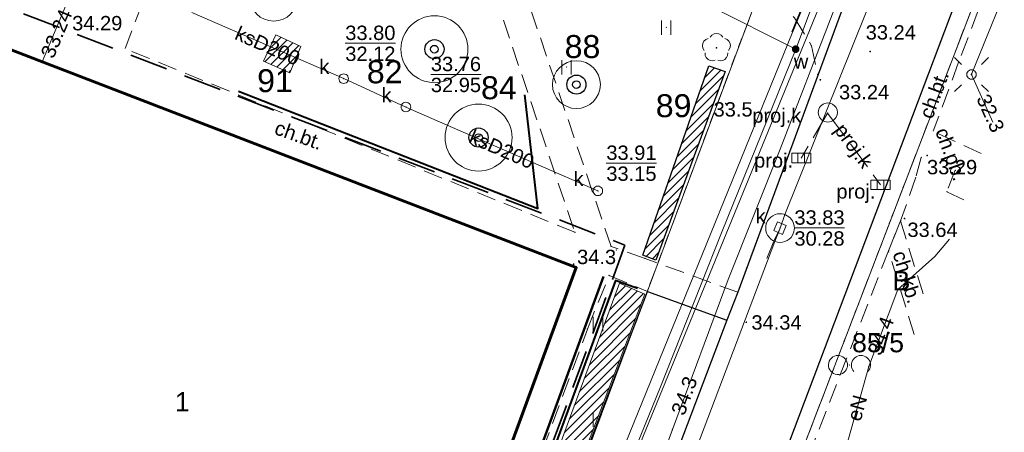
# Model space of a CAD drawing. Extents: x 5468194 to 5468404, y 5919486 to 5919674.
# Tile 5 of 15: x 5468325 to 5468376, y 5919525 to 5919546. Entities that reach past the tile are written whole.
import ezdxf
from ezdxf.enums import TextEntityAlignment as Align

# ---------------------------------------------------------------- set-up
doc = ezdxf.new("R2010")
doc.units = 0
doc.header["$PDSIZE"] = 0.75
for name, pattern in [('PRZER1-1', [2, 1, -1]), ('PRZER2-1', [3, 2, -1]), ('PRZER3-1', [4, 3, -1])]:
    doc.linetypes.add(name, pattern=pattern)
doc.layers.get('0').update_dxf_attribs({"color": 253, "linetype": 'CONTINUOUS', "lineweight": 13})
for name, color, linetype, lineweight in [('GESBLO', 253, 'CONTINUOUS', 18), ('GESBLO_O', 253, 'CONTINUOUS', 18), ('GESBZO', 253, 'CONTINUOUS', 50), ('GESDZI', 30, 'CONTINUOUS', 18), ('GESDZI_O', 30, 'CONTINUOUS', 18), ('GESUZY', 253, 'PRZER1-1', 18), ('GESUZY_O', 253, 'PRZER1-1', 18), ('GSLKRW', 253, 'CONTINUOUS', 25), ('GSPPRB', 253, 'CONTINUOUS', 20), ('GSPRDL', 253, 'CONTINUOUS', 18), ('GSPWPN', 253, 'CONTINUOUS', 13), ('GSPWPN_O', 253, 'CONTINUOUS', 13), ('GSPWPS', 253, 'CONTINUOUS', 13), ('GSPWPS_O', 253, 'CONTINUOUS', 13), ('GSSKOA', 253, 'PRZER3-1', 18), ('GSSKOD', 253, 'PRZER2-1', 18), ('GSSKOD_O', 253, 'PRZER2-1', 18), ('GSSUTR', 253, 'PRZER2-1', 18), ('GSSZAD', 253, 'PRZER2-1', 18), ('GULEPR', 253, 'CONTINUOUS', 18), ('GULEPR_O', 253, 'CONTINUOUS', 18), ('GULKPR', 253, 'CONTINUOUS', 18), ('GULKPR_O', 253, 'CONTINUOUS', 18), ('GULLOB', 253, 'CONTINUOUS', 35), ('GULWPR', 253, 'CONTINUOUS', 18), ('GUPELA', 253, 'CONTINUOUS', 18), ('GUPISN', 253, 'PRZER1-1', 18), ('GUPIWZ', 253, 'CONTINUOUS', 18), ('GUPIWZ_O', 253, 'CONTINUOUS', 18), ('GUPKKS', 253, 'CONTINUOUS', 18), ('GUPKKS_O', 253, 'CONTINUOUS', 18), ('GUPKSD', 253, 'CONTINUOUS', 18), ('GUPPRZ', 253, 'CONTINUOUS', 18), ('GUPPRZ_O', 253, 'CONTINUOUS', 18), ('GUPWZA', 253, 'CONTINUOUS', 18), ('GUPWZA_O', 253, 'CONTINUOUS', 18), ('GUSKSD', 253, 'CONTINUOUS', 18), ('GUSKSD_O', 253, 'CONTINUOUS', 18), ('ZZ_budynek - termomodernizacja', 250, 'CONTINUOUS', 60), ('ZZ_drzewo nanoszone ręcznie', 34, 'CONTINUOUS', 30), ('ZZ_grupa krzewów', 250, 'CONTINUOUS', 13), ('ZZ_grupa krzewów_szraf', 250, 'CONTINUOUS', 13), ('ZZ_grupy krzewów', 3, 'CONTINUOUS', 30), ('ZZ_korona', 250, 'CONTINUOUS', 13), ('ZZ_ogrodzenie ochronne', 190, 'CONTINUOUS', 40), ('ZZ_szalowanie wykopów', 32, 'CONTINUOUS', 50), ('ZZ_waloryzacja B', 5, 'CONTINUOUS', 30), ('ZZ_zakres oddziaływania prac', 40, 'PRZER2-1', 35)]:
    doc.layers.add(name, color=color, linetype=linetype, lineweight=lineweight)
doc.styles.add('GEO-INFO', font='arial.ttf')
pattern_1 = [(45, (0, 0), (-0.224506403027, 0.224506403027), [])]

# ---------------------------------------------------------------- blocks, each defined once
blk = doc.blocks.new('SUUS05')
at = {"color": 0}
blk.add_lwpolyline([(0.5, -0.25), (-0.5, -0.25), (-0.5, 0.25), (0.5, 0.25)], close=True, dxfattribs=at)
for points in [[(-0.175, -0.25), (-0.175, 0.25)], [(0.175, -0.25), (0.175, 0.25)]]:
    blk.add_lwpolyline(points, dxfattribs=at)
blk = doc.blocks.new('POINT')
at = {"color": 0}
blk.add_point((0, 0), dxfattribs=at)
blk = doc.blocks.new('KWADRAT_NIEPRZEZR')
at = {"color": 0}
blk.add_lwpolyline([(-0.5, -0.5), (0.5, -0.5), (0.5, 0.5), (-0.5, 0.5)], close=True, dxfattribs=at)
blk = doc.blocks.new('OKRAG_PELNY')
at = {"color": 0}
blk.add_lwpolyline([(0, 0.5), (0.12941, 0.482963), (0.25, 0.433013), (0.353553, 0.353553), (0.433013, 0.25), (0.482963, 0.12941), (0.5, 0), (0.482963, -0.12941), (0.433013, -0.25), (0.353553, -0.353553), (0.25, -0.433013), (0.12941, -0.482963), (0, -0.5), (-0.12941, -0.482963), (-0.25, -0.433013), (-0.353553, -0.353553), (-0.433013, -0.25), (-0.482963, -0.12941), (-0.5, 0), (-0.482963, 0.12941), (-0.433013, 0.25), (-0.353553, 0.353553), (-0.25, 0.433013), (-0.12941, 0.482963)], close=True, dxfattribs=at)
blk = doc.blocks.new('SUEO')
blk.add_hatch(color=0).paths.add_polyline_path([(-0.002174, 0.089974), (0.023762, 0.086807), (0.042561, 0.0793), (0.060131, 0.066965), (0.076266, 0.047786), (0.086234, 0.025762), (0.089972, 0.002226), (0.088646, -0.015553), (0.081114, -0.038994), (0.066834, -0.060276), (0.049699, -0.075033), (0.027576, -0.085671), (0.004027, -0.08991), (-0.019639, -0.087831), (-0.040932, -0.080154), (-0.059082, -0.067892), (-0.073734, -0.051607), (-0.08374, -0.032979), (-0.089221, -0.011817), (-0.089063, 0.012951), (-0.082571, 0.035806), (-0.069528, 0.057148), (-0.048957, 0.075519), (-0.026898, 0.085887)])
at = {"color": 0}
for points in [[(-1.767767, 1.767767), (-1.06066, 1.06066)], [(1.767767, 1.767767), (1.06066, 1.06066)], [(-1.767767, -1.767767), (-1.06066, -1.06066)], [(1.767767, -1.767767), (1.06066, -1.06066)]]:
    blk.add_lwpolyline(points, dxfattribs=at)
blk = doc.blocks.new('KOLO')
blk.add_hatch(color=0).paths.add_polyline_path([(-0.5, 0), (-0.482963, -0.12941), (-0.433013, -0.25), (-0.353553, -0.353553), (-0.25, -0.433013), (-0.12941, -0.482963), (0, -0.5), (0.12941, -0.482963), (0.25, -0.433013), (0.353553, -0.353553), (0.433013, -0.25), (0.482963, -0.12941), (0.5, 0), (0.482963, 0.12941), (0.433013, 0.25), (0.353553, 0.353553), (0.25, 0.433013), (0.12941, 0.482963), (0, 0.5), (-0.12941, 0.482963), (-0.25, 0.433013), (-0.353553, 0.353553), (-0.433013, 0.25), (-0.482963, 0.12941)])
blk = doc.blocks.new('SPTRW')
at = {"color": 0}
for points in [[(-0.51332, 0.7233), (-0.51332, -0.7767)], [(0.48668, -0.7767), (0.48668, 0.7233)]]:
    blk.add_lwpolyline(points, dxfattribs=at)
blk = doc.blocks.new('SPDLP')
blk.add_hatch(color=0).paths.add_polyline_path([(0, -0.09), (0.027812, -0.085595), (0.052901, -0.072812), (0.072812, -0.052901), (0.085595, -0.027812), (0.09, 0), (0.085595, 0.027812), (0.072812, 0.052901), (0.052901, 0.072812), (0.027812, 0.085595), (0, 0.09), (-0.027812, 0.085595), (-0.052901, 0.072812), (-0.072812, 0.052901), (-0.085595, 0.027812), (-0.09, 0), (-0.085595, -0.027812), (-0.072812, -0.052901), (-0.052901, -0.072812), (-0.027812, -0.085595)])
at = {"color": 0}
for points in [[(-0.648554, 1.126667), (-0.481106, 1.325358), (-0.255912, 1.454989), (0, 1.5), (0.255912, 1.454989), (0.481106, 1.325358), (0.648554, 1.126667)], [(-1.271938, -0.268652), (-1.40916, -0.048001), (-1.462858, 0.20623), (-1.426585, 0.463525), (-1.304695, 0.693003), (-1.11182, 0.867117), (-0.871109, 0.964971)], [(0.871109, 0.964971), (1.11182, 0.867117), (1.304695, 0.693003), (1.426585, 0.463525), (1.462858, 0.20623), (1.40916, -0.048001), (1.271938, -0.268652)], [(-0.137547, -1.292703), (-0.389802, -1.355024), (-0.648184, -1.327532), (-0.881678, -1.213525), (-1.062258, -1.026689), (-1.168249, -0.78945), (-1.186929, -0.530282)], [(1.186929, -0.530282), (1.168249, -0.78945), (1.062258, -1.026689), (0.881678, -1.213525), (0.648184, -1.327532), (0.389802, -1.355024), (0.137547, -1.292703)]]:
    blk.add_lwpolyline(points, dxfattribs=at)
blk = doc.blocks.new('OTZK')
at = {"color": 0}
blk.add_lwpolyline([(-1.2, 1), (-1.026352, 0.984808), (-0.85798, 0.939693), (-0.7, 0.866025), (-0.557212, 0.766044), (-0.433956, 0.642788), (-0.333975, 0.5), (-0.260307, 0.34202), (-0.215192, 0.173648), (-0.2, 0), (-0.215192, -0.173648), (-0.260307, -0.34202), (-0.333975, -0.5), (-0.44425, -0.654861), (-0.581841, -0.786053), (-0.741773, -0.888835), (-0.918267, -0.959493), (-1.104944, -0.995472), (-1.295056, -0.995472), (-1.481733, -0.959493), (-1.658227, -0.888835), (-1.818159, -0.786053), (-1.95575, -0.654861), (-2.066025, -0.5), (-2.145001, -0.327068), (-2.189821, -0.142315), (-2.198867, 0.047582), (-2.171812, 0.235759), (-2.109632, 0.415415), (-2.014576, 0.580057), (-1.890079, 0.723734), (-1.740641, 0.841254), (-1.571662, 0.928368), (-1.389251, 0.981929)], close=True, dxfattribs=at)
blk.add_lwpolyline([(0.469393, -0.682799), (0.35969, -0.542106), (0.276733, -0.384159), (0.223163, -0.213984), (0.200685, -0.036999), (0.210014, 0.141165), (0.250854, 0.314835), (0.321904, 0.478484), (0.420903, 0.626903), (0.5447, 0.755369), (0.689355, 0.859792), (0.850264, 0.936848), (1.022304, 0.984085), (1.2, 1), (1.377696, 0.984085), (1.549736, 0.936848), (1.710645, 0.859792), (1.8553, 0.755369), (1.979097, 0.626903), (2.078096, 0.478484), (2.149146, 0.314835), (2.189986, 0.141165), (2.199315, -0.036999), (2.176837, -0.213984), (2.123267, -0.384159), (2.04031, -0.542106), (1.930607, -0.682799)], dxfattribs=at)
blk = doc.blocks.new('drzewo nanoszone ręcznie')
at = {"layer": 'ZZ_drzewo nanoszone ręcznie'}
for radius in [0.5, 0.2]:
    blk.add_circle((0, 0), radius, dxfattribs=at)

msp = doc.modelspace()

# ---------------------------------------------------------------- hatches: boundary and pattern name
at = {"layer": 'GSSUTR', "linetype": 'Continuous', "lineweight": 18}
h = msp.add_hatch(dxfattribs=at)
h.set_pattern_fill('PTTU04', color=256, scale=0.5, style=0)
h.set_pattern_definition([(90, (5460000, 5910000), (-2.5, 2.5), [0.75, -4.25]), (90, (5460000.5, 5910000), (-2.5, 2.5), [0.75, -4.25])])
h.paths.add_polyline_path([(5468355.83, 5919532.92), (5468354.7, 5919530.12), (5468343.99, 5919501.28), (5468345.15, 5919501.24), (5468346.26, 5919501.69), (5468357.84, 5919532.08)], flags=0)
at = {"layer": 'ZZ_grupa krzewów_szraf'}
h = msp.add_hatch(dxfattribs=at)
h.set_pattern_fill('ANSI31', color=256, scale=0.1, style=0)
h.set_pattern_definition(pattern_1)
h.paths.add_polyline_path([(5468338.41, 5919545.495), (5468337.764, 5919544.114), (5468339.138, 5919543.508), (5468339.715, 5919544.895)])
h = msp.add_hatch(dxfattribs=at)
h.set_pattern_fill('ANSI31', color=256, scale=0.1, style=0)
h.set_pattern_definition(pattern_1)
h.paths.add_polyline_path([(5468361.888, 5919543.584), (5468358.273, 5919533.722), (5468357.584, 5919533.98), (5468357.931, 5919534.96), (5468361.044, 5919543.874)])
h = msp.add_hatch(dxfattribs=at)
h.set_pattern_fill('ANSI31', color=256, scale=0.1, style=0)
h.set_pattern_definition(pattern_1)
h.paths.add_polyline_path([(5468356.368, 5919532.515), (5468357.704, 5919531.946), (5468346.234, 5919501.894), (5468345.12, 5919501.372), (5468344.887, 5919501.38)])

# ---------------------------------------------------------------- linework, layer by layer
at = {"layer": 'GESBLO', "linetype": 'Continuous', "lineweight": 18, "elevation": 10.18}
msp.add_lwpolyline([(5468344.493, 5919507.138), (5468354.115, 5919533.333), (5468322.668, 5919545.444), (5468314.95, 5919524.18), (5468312.943, 5919519.359)], close=True, dxfattribs=at)
at = {"layer": 'GESBZO', "linetype": 'Continuous', "lineweight": 50, "elevation": 10.18}
msp.add_lwpolyline([(5468354.115, 5919533.333), (5468344.493, 5919507.138), (5468312.943, 5919519.359), (5468314.95, 5919524.18), (5468303.105, 5919528.538), (5468300.225, 5919520.801), (5468260.199, 5919535.495), (5468267.701, 5919555.812), (5468307.711, 5919540.917), (5468312.976, 5919555.043), (5468324.608, 5919550.595), (5468322.668, 5919545.444)], close=True, dxfattribs=at)
at = {"layer": 'GESDZI', "linetype": 'Continuous', "lineweight": 18, "elevation": 10.22}
for points in [[(5468342.3, 5919490.53), (5468380.89, 5919593.82), (5468381.59, 5919595.7), (5468371.88, 5919608.07), (5468315.05, 5919629.35), (5468302.78, 5919633.88), (5468295.57, 5919636.55), (5468289.38, 5919639.2), (5468286.47, 5919640.95), (5468283.94, 5919642.67), (5468281.69, 5919644.67), (5468279.68, 5919646.93), (5468277.95, 5919649.56), (5468276.59, 5919652.23), (5468275.54, 5919655.03), (5468275.114, 5919656.356)], [(5468397.975, 5919600.77), (5468396.01, 5919601.52), (5468386.34, 5919605.41), (5468381.59, 5919595.7), (5468380.89, 5919593.82), (5468342.3, 5919490.53)], [(5468351.819, 5919487.053), (5468359.86, 5919507.99), (5468377.1, 5919552.9), (5468387.42, 5919579.75), (5468390.387, 5919580.229)], [(5468379.904, 5919551.849), (5468377.1, 5919552.9), (5468359.86, 5919507.99), (5468363.22, 5919506.679)]]:
    msp.add_lwpolyline(points, dxfattribs=at)
at = {"layer": 'GESUZY', "linetype": 'PRZER1-1', "lineweight": 18, "ltscale": 0.5, "elevation": 10.08}
for points in [[(5468397.975, 5919600.77), (5468396.01, 5919601.52), (5468386.34, 5919605.41), (5468381.59, 5919595.7), (5468380.89, 5919593.82), (5468342.3, 5919490.53)], [(5468342.3, 5919490.53), (5468380.89, 5919593.82), (5468381.59, 5919595.7), (5468386.34, 5919605.41), (5468396.01, 5919601.52), (5468397.975, 5919600.77)], [(5468351.819, 5919487.053), (5468359.86, 5919507.99), (5468377.1, 5919552.9), (5468387.42, 5919579.75), (5468390.387, 5919580.229)], [(5468390.387, 5919580.229), (5468387.42, 5919579.75), (5468377.1, 5919552.9), (5468359.86, 5919507.99), (5468351.819, 5919487.053)]]:
    msp.add_lwpolyline(points, dxfattribs=at)
at = {"layer": 'GSLKRW', "linetype": 'Continuous', "lineweight": 25, "elevation": 10.18}
for points in [[(5468390.2, 5919589.39), (5468389.945, 5919589.135), (5468386.884, 5919580.979), (5468384.732, 5919575.244), (5468380.062, 5919563.107), (5468375.022, 5919550.127), (5468370.554, 5919538.264), (5468364.426, 5919522.047), (5468359.218, 5919508.285), (5468357.67, 5919503.81), (5468355.79, 5919498.88), (5468353.28, 5919492.22), (5468351.385, 5919487.212)], [(5468382.88, 5919585.71), (5468369.21, 5919550.1), (5468362.55, 5919532.04), (5468361.98, 5919530.58), (5468350.56, 5919500.43)], [(5468346.26, 5919501.69), (5468357.84, 5919532.08), (5468361.98, 5919530.58)]]:
    msp.add_lwpolyline(points, dxfattribs=at)
at = {"layer": 'GSPPRB', "linetype": 'Continuous', "lineweight": 20}
for p in [(5468366.4, 5919544.93, 10.28), (5468326.203, 5919544.082, 10.28), (5468366.74, 5919543.38, 10.28), (5468367.25, 5919541.41, 10.28), (5468372.14, 5919539.09, 10.28), (5468373.92, 5919538.42, 10.28), (5468373.48, 5919537.3, 10.28), (5468371.06, 5919535.78, 10.28), (5468354.04, 5919535.18, 10.28), (5468355.93, 5919534.44, 10.28), (5468356.21, 5919534.25, 10.28), (5468370.43, 5919534.21, 10.28), (5468357.71, 5919533.81, 10.28), (5468372.853, 5919533.918, 10.28), (5468355.83, 5919532.92, 10.28), (5468357.84, 5919532.08, 10.28), (5468362.55, 5919532.04, 10.28), (5468361.98, 5919530.58, 10.28), (5468354.7, 5919530.12, 10.28), (5468369.395, 5919528.17, 10.28)]:
    msp.add_point(p, dxfattribs=at)
at = {"layer": 'GSSKOA', "linetype": 'PRZER3-1', "lineweight": 18, "ltscale": 0.5, "elevation": 10.18}
msp.add_lwpolyline([(5468346.124, 5919489.133), (5468347.28, 5919491.88), (5468350.56, 5919500.43), (5468361.98, 5919530.58), (5468362.55, 5919532.04), (5468366.74, 5919543.38), (5468369.21, 5919550.1), (5468382.88, 5919585.71), (5468384.825, 5919591.001, 0.348026), (5468385.415, 5919592.895), (5468385.73, 5919594.32), (5468393.04, 5919591.72)], format="xyb", dxfattribs=at)
msp.add_lwpolyline([(5468393.04, 5919591.72), (5468390.2, 5919589.39), (5468389.945, 5919589.135), (5468384.732, 5919575.244), (5468380.062, 5919563.107), (5468375.022, 5919550.127), (5468370.554, 5919538.264), (5468364.426, 5919522.047), (5468359.218, 5919508.285), (5468357.67, 5919503.81), (5468355.79, 5919498.88), (5468353.28, 5919492.22), (5468351.385, 5919487.212)], dxfattribs=at)
msp.add_lwpolyline([(5468350.56, 5919500.43), (5468347.28, 5919491.88), (5468346.62, 5919493.85), (5468345.74, 5919495.24), (5468344.7, 5919496.06), (5468342.64, 5919496.88), (5468340.91, 5919497.49), (5468342.2, 5919501.16), (5468343.99, 5919501.28), (5468345.15, 5919501.24), (5468346.26, 5919501.69), (5468357.84, 5919532.08), (5468361.98, 5919530.58)], close=True, dxfattribs=at)
at = {"layer": 'GSSKOD', "linetype": 'PRZER2-1', "lineweight": 18, "ltscale": 0.5, "elevation": 10.18}
for points in [[(5468372.14, 5919539.09), (5468371.86, 5919538.051), (5468371.06, 5919535.78), (5468370.43, 5919534.21), (5468366.399, 5919523.849), (5468363.821, 5919517.371), (5468361.284, 5919510.888), (5468358.516, 5919503.332), (5468358.51, 5919502.89), (5468357.67, 5919503.81), (5468359.218, 5919508.285), (5468364.426, 5919522.047), (5468370.554, 5919538.264), (5468375.022, 5919550.127), (5468380.062, 5919563.107), (5468384.732, 5919575.244), (5468386.884, 5919580.979), (5468387.923, 5919580.535)], [(5468387.923, 5919580.535), (5468382.905, 5919567.195), (5468378.874, 5919556.568), (5468374.094, 5919544.069), (5468372.764, 5919540.454)], [(5468330.54, 5919544.775), (5468335.47, 5919557.81), (5468347.34, 5919553.51), (5468347.91, 5919553.38)], [(5468347.91, 5919553.38), (5468354.04, 5919535.18), (5468330.54, 5919544.775)], [(5468349.76, 5919552.65), (5468353.57, 5919551.24), (5468352.88, 5919550.05), (5468355.94, 5919548.15), (5468357.3, 5919550.35), (5468364.38, 5919547.5), (5468365.52, 5919546.39), (5468366.4, 5919544.93), (5468366.74, 5919543.38), (5468369.21, 5919550.1)], [(5468354.7, 5919530.12), (5468355.83, 5919532.92), (5468357.84, 5919532.08), (5468361.98, 5919530.58), (5468362.55, 5919532.04), (5468357.71, 5919533.81), (5468355.93, 5919534.44), (5468349.76, 5919552.65)], [(5468375.271, 5919539.304), (5468372.764, 5919540.454)], [(5468373.92, 5919538.42), (5468373.48, 5919537.3), (5468374.372, 5919536.871)], [(5468371.772, 5919529.832), (5468370.43, 5919534.21), (5468371.06, 5919535.78), (5468372.38, 5919531.478)], [(5468353.136, 5919530.666), (5468344.65, 5919507.33), (5468344.28, 5919506.69), (5468343.97, 5919505.93), (5468342.2, 5919501.16), (5468343.99, 5919501.28), (5468354.7, 5919530.12)]]:
    msp.add_lwpolyline(points, dxfattribs=at)
at = {"layer": 'GSSUTR', "linetype": 'PRZER2-1', "lineweight": 18, "ltscale": 0.5, "elevation": 10.1}
for points in [[(5468358.818, 5919545.892), (5468358.808, 5919545.872), (5468358.828, 5919545.872)], [(5468353.611, 5919543.83), (5468353.601, 5919543.81), (5468353.621, 5919543.81)], [(5468357.84, 5919532.08), (5468346.26, 5919501.69), (5468345.15, 5919501.24), (5468343.99, 5919501.28), (5468354.7, 5919530.12), (5468355.83, 5919532.92)]]:
    msp.add_lwpolyline(points, close=True, dxfattribs=at)
at = {"layer": 'GSSZAD', "linetype": 'PRZER2-1', "lineweight": 18, "ltscale": 0.5, "elevation": 10.1}
msp.add_lwpolyline([(5468368.39, 5919528.25), (5468368.38, 5919528.23), (5468368.4, 5919528.23)], close=True, dxfattribs=at)
at = {"layer": 'GULEPR', "linetype": 'Continuous', "lineweight": 18, "elevation": 10.14}
for points in [[(5468383.047, 5919589.166), (5468367.425, 5919550.626), (5468353.995, 5919517.496)], [(5468390.287, 5919579.957), (5468388.222, 5919579.818), (5468381.319, 5919582.425), (5468378.538, 5919575.413), (5468375.454, 5919567.448), (5468373.251, 5919561.701), (5468370.004, 5919553.099), (5468367.507, 5919546.599), (5468364.773, 5919539.515), (5468362.057, 5919532.709), (5468359.14, 5919524.874), (5468356.057, 5919516.544), (5468352.111, 5919506.285), (5468349.468, 5919499.367), (5468346.569, 5919492.043), (5468345.493, 5919489.364)], [(5468361.498, 5919558.149), (5468359.351, 5919553.482), (5468367.492, 5919548.634), (5468343.503, 5919490.091)], [(5468375.875, 5919540.94), (5468374.766, 5919543.423), (5468374.781, 5919543.47), (5468379.341, 5919554.707), (5468381.238, 5919555.46)], [(5468368.176, 5919523.819), (5468369.395, 5919528.17), (5468370.916, 5919532.191), (5468372.853, 5919533.918), (5468373.613, 5919534.815)]]:
    msp.add_lwpolyline(points, dxfattribs=at)
at = {"layer": 'GULKPR', "linetype": 'Continuous', "lineweight": 18, "elevation": 10.14}
for points in [[(5468364.762, 5919535.397), (5468365.004, 5919536.107), (5468377.041, 5919566.072)], [(5468341.96, 5919543.208), (5468334.022, 5919546.67)], [(5468345.213, 5919541.725), (5468341.96, 5919543.208)], [(5468355.243, 5919537.343), (5468345.213, 5919541.725)], [(5468353.185, 5919504.776), (5468353.415, 5919505.489), (5468364.488, 5919534.699), (5468364.762, 5919535.397)], [(5468364.762, 5919535.397), (5468364.443, 5919534.718), (5468364.08, 5919533.81)]]:
    msp.add_lwpolyline(points, dxfattribs=at)
at = {"layer": 'GULKPR', "linetype": 'PRZER3-1', "lineweight": 18, "ltscale": 0.5, "elevation": 10.14}
for points in [[(5468367.25, 5919541.41), (5468365.87, 5919539.06)], [(5468367.25, 5919541.41), (5468370.01, 5919537.66)]]:
    msp.add_lwpolyline(points, dxfattribs=at)
at = {"layer": 'GULLOB', "linetype": 'Continuous', "lineweight": 35, "elevation": 10.12}
msp.add_lwpolyline([(5468367.425, 5919550.626), (5468365.404, 5919545.641)], dxfattribs=at)
at = {"layer": 'GULWPR', "linetype": 'Continuous', "lineweight": 18, "elevation": 10.14}
for points in [[(5468365.579, 5919544.749), (5468374.588, 5919568.639), (5468387.493, 5919601.593)], [(5468326.203, 5919544.082), (5468332.623, 5919559.371), (5468328.436, 5919560.842)], [(5468365.579, 5919544.749), (5468356.567, 5919549.298), (5468355.29, 5919549.99)], [(5468365.579, 5919544.749), (5468361.71, 5919535.149), (5468358.523, 5919527.097), (5468354.597, 5919517.462), (5468351.54, 5919509.92)]]:
    msp.add_lwpolyline(points, dxfattribs=at)
at = {"layer": 'GUPPRZ_O', "linetype": 'Continuous', "lineweight": 9, "elevation": 10.8, "flags": 128}
for points in [[(5468342.043, 5919545.054), (5468344.664, 5919545.054)], [(5468346.516, 5919543.426), (5468349.137, 5919543.426)], [(5468355.685, 5919538.789), (5468358.306, 5919538.789)], [(5468365.512, 5919535.403), (5468368.133, 5919535.403)]]:
    msp.add_lwpolyline(points, dxfattribs=at)
at = {"layer": 'GUSKSD', "linetype": 'Continuous', "lineweight": 18, "elevation": 10.14}
for points in [[(5468367.259, 5919541.941, -0.57735), (5468367.692, 5919541.191, -1.732051)], [(5468364.762, 5919536.147, -0.57735), (5468365.412, 5919535.022, -1.732051)]]:
    msp.add_lwpolyline(points, format="xyb", close=True, dxfattribs=at)
at = {"layer": 'ZZ_budynek - termomodernizacja', "elevation": 10.18}
msp.add_lwpolyline([(5468312.976, 5919555.043), (5468307.711, 5919540.917), (5468267.701, 5919555.812), (5468260.199, 5919535.495), (5468300.225, 5919520.801), (5468303.105, 5919528.538), (5468314.95, 5919524.18), (5468312.943, 5919519.359), (5468328.718, 5919513.248), (5468344.493, 5919507.138), (5468354.115, 5919533.333), (5468322.668, 5919545.444), (5468324.608, 5919550.595)], dxfattribs=at)
at = {"layer": 'ZZ_grupa krzewów', "elevation": 10.14}
msp.add_lwpolyline([(5468338.41, 5919545.495), (5468337.764, 5919544.114), (5468339.138, 5919543.508), (5468339.715, 5919544.895), (5468338.41, 5919545.495)], dxfattribs=at)
at = {"layer": 'ZZ_grupa krzewów'}
msp.add_lwpolyline([(5468356.368, 5919532.515), (5468357.704, 5919531.946), (5468346.234, 5919501.894), (5468345.12, 5919501.372), (5468344.887, 5919501.38), (5468356.368, 5919532.515), (5468356.368, 5919532.515)], dxfattribs=at)
at = {"layer": 'ZZ_grupy krzewów'}
msp.add_lwpolyline([(5468361.044, 5919543.874), (5468361.888, 5919543.584), (5468358.273, 5919533.722), (5468357.584, 5919533.98), (5468361.044, 5919543.874)], dxfattribs=at)
at = {"layer": 'ZZ_korona'}
for centre, radius in [((5468338.303, 5919547.465), 1.25), ((5468346.704, 5919544.747), 1.75), ((5468354.122, 5919542.895), 1.25), ((5468349.007, 5919540.129), 1.75)]:
    msp.add_circle(centre, radius, dxfattribs=at)
at = {"layer": 'ZZ_ogrodzenie ochronne'}
for points in [[(5468336.468, 5919542.549), (5468352.107, 5919536.416), (5468351.421, 5919542.354)], [(5468357.308, 5919532.239), (5468356.159, 5919532.663), (5468344.736, 5919501.479), (5468345.369, 5919500.896)]]:
    msp.add_lwpolyline(points, dxfattribs=at)
at = {"layer": 'ZZ_szalowanie wykopów'}
msp.add_lwpolyline([(5468355.542, 5919532.875), (5468345.234, 5919504.709)], dxfattribs=at)
at = {"layer": 'ZZ_zakres oddziaływania prac', "elevation": 10.18}
for points in [[(5468325.236, 5919546.595), (5468356.66, 5919534.504)], [(5468345.696, 5919504.533), (5468356.66, 5919534.504)]]:
    msp.add_lwpolyline(points, dxfattribs=at)

# ---------------------------------------------------------------- block references
at = {"layer": 'GSPRDL', "lineweight": 18, "xscale": 0.5, "yscale": 0.5}
msp.add_blockref('SPDLP', (5468361.44, 5919544.82, 10.12), dxfattribs=at)
at = {"layer": 'GSPWPN', "lineweight": 13, "xscale": 0.09, "yscale": 0.09}
for p in [(5468361.923, 5919541.902, 10.08), (5468353.977, 5919533.515, 10.08)]:
    msp.add_blockref('KOLO', p, dxfattribs=at)
at = {"layer": 'GSPWPS', "lineweight": 13, "xscale": 0.09, "yscale": 0.09}
for p in [(5468369.473, 5919544.625, 10.08), (5468366.867, 5919543.146, 10.08), (5468372.454, 5919539.189, 10.08), (5468371.271, 5919535.897, 10.08), (5468362.997, 5919530.475, 10.08)]:
    msp.add_blockref('KOLO', p, dxfattribs=at)
at = {"layer": 'GSSUTR', "lineweight": 18, "xscale": 0.5, "yscale": 0.5}
for p in [(5468358.818, 5919545.882, 10.1), (5468353.611, 5919543.82, 10.1)]:
    msp.add_blockref('SPTRW', p, dxfattribs=at)
at = {"layer": 'GSSZAD', "lineweight": 18, "xscale": 0.5, "yscale": 0.5}
msp.add_blockref('OTZK', (5468368.39, 5919528.24, 10.1), dxfattribs=at)
at = {"layer": 'GUPELA', "lineweight": 18, "xscale": 0.5, "yscale": 0.5}
for name, p in [('SUEO', (5468374.766, 5919543.423, 10.15)), ('OKRAG_PELNY', (5468374.766, 5919543.423, 10.16))]:
    msp.add_blockref(name, p, dxfattribs=at)
at = {"layer": 'GUPISN', "lineweight": 18, "xscale": 0.5, "yscale": 0.5}
msp.add_blockref('OKRAG_PELNY', (5468374.766, 5919543.423, 10.16), dxfattribs=at)
at = {"layer": 'GUPIWZ', "lineweight": 18, "xscale": 0.5, "yscale": 0.5}
for p in [(5468341.96, 5919543.208, 10.18), (5468345.213, 5919541.725, 10.18), (5468355.243, 5919537.343, 10.18)]:
    msp.add_blockref('OKRAG_PELNY', p, dxfattribs=at)
at = {"layer": 'GUPIWZ', "lineweight": 18, "xscale": 0.5, "yscale": 0.5, "rotation": 336.3422618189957}
msp.add_blockref('KWADRAT_NIEPRZEZR', (5468364.76, 5919535.4, 10.18), dxfattribs=at)
at = {"layer": 'GUPKKS', "lineweight": 18}
for p in [(5468365.87, 5919539.06, 10.16), (5468370.01, 5919537.66, 10.16)]:
    msp.add_blockref('SUUS05', p, dxfattribs=at)
at = {"layer": 'GUPKSD', "lineweight": 18, "xscale": 0.5, "yscale": 0.5}
for p in [(5468341.96, 5919543.208, 10.16), (5468345.213, 5919541.725, 10.16), (5468355.243, 5919537.343, 10.16)]:
    msp.add_blockref('POINT', p, dxfattribs=at)
at = {"layer": 'GUPPRZ', "lineweight": 18}
for p in [(5468326.203, 5919544.082, 10.16), (5468374.781, 5919543.47, 10.16), (5468341.96, 5919543.208, 10.16), (5468345.213, 5919541.725, 10.16), (5468355.243, 5919537.343, 10.16), (5468365.004, 5919536.107, 10.16), (5468364.762, 5919535.397, 10.16), (5468364.443, 5919534.718, 10.16), (5468364.488, 5919534.699, 10.16), (5468370.916, 5919532.191, 10.16), (5468359.14, 5919524.874, 10.16)]:
    msp.add_blockref('POINT', p, dxfattribs=at)
at = {"layer": 'GUPWZA', "lineweight": 18, "xscale": 0.4, "yscale": 0.4, "rotation": 153.2183041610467}
msp.add_blockref('KOLO', (5468365.579, 5919544.749, 10.16), dxfattribs=at)
at = {"layer": 'ZZ_drzewo nanoszone ręcznie'}
for p in [(5468346.704, 5919544.747), (5468354.122, 5919542.895), (5468349.007, 5919540.129)]:
    msp.add_blockref('drzewo nanoszone ręcznie', p, dxfattribs=at)

# ---------------------------------------------------------------- texts
at = {"layer": 'GESBLO_O', "linetype": 'Continuous', "lineweight": 0, "style": 'GEO-INFO'}
msp.add_text('1', height=1, dxfattribs=at).set_placement((5468333.529, 5919526.323, 10.8), align=Align.MIDDLE)
at = {"layer": 'GESDZI_O', "linetype": 'Continuous', "lineweight": 0, "style": 'GEO-INFO'}
msp.add_text('85/5', height=1, dxfattribs=at).set_placement((5468369.882, 5919529.407, 10.8), align=Align.MIDDLE_CENTER)
at = {"layer": 'GESUZY_O', "linetype": 'Continuous', "lineweight": 0, "style": 'GEO-INFO'}
msp.add_text('B', height=1, dxfattribs=at).set_placement((5468371.103, 5919532.649, 10.8), align=Align.MIDDLE_CENTER)
at = {"layer": 'GSPWPN_O', "linetype": 'Continuous', "lineweight": 0, "style": 'GEO-INFO'}
for s, p in [('33.5', (5468361.29, 5919541.227, 10.8)), ('34.3', (5468354.156, 5919533.514, 10.8))]:
    msp.add_text(s, height=0.75, dxfattribs=at).set_placement(p)
at = {"layer": 'GSPWPS_O', "linetype": 'Continuous', "lineweight": 0, "style": 'GEO-INFO'}
for s, p in [('34.29', (5468327.772, 5919545.732, 10.8)), ('33.24', (5468369.238, 5919545.252, 10.8)), ('33.24', (5468367.842, 5919542.127, 10.8)), ('33.29', (5468372.441, 5919538.209, 10.8)), ('33.64', (5468371.418, 5919534.934, 10.8)), ('34.34', (5468363.266, 5919530.091, 10.8))]:
    msp.add_text(s, height=0.75, dxfattribs=at).set_placement(p)
at = {"layer": 'GSSKOD_O', "linetype": 'Continuous', "lineweight": 0, "style": 'GEO-INFO'}
for rotation, p in [(69.5012, (5468372.797, 5919542.381, 10.8)), (340.269, (5468339.619, 5919540.264, 10.8))]:
    msp.add_text('ch.bt.', height=0.75, rotation=rotation, dxfattribs=at).set_placement(p, align=Align.MIDDLE)
for s, rotation, p in [('ch.pb.', 290.2605, (5468373.705, 5919539.261, 10.8)), ('ch.kb.', 287.0415, (5468371.405, 5919532.842, 10.8))]:
    msp.add_text(s, height=0.75, rotation=rotation, dxfattribs=at).set_placement(p, align=Align.MIDDLE_CENTER)
at = {"layer": 'GULEPR_O', "linetype": 'Continuous', "lineweight": 0, "style": 'GEO-INFO'}
msp.add_text('eN', height=0.75, rotation=74.3534, dxfattribs=at).set_placement((5468368.785, 5919525.994, 10.8), align=Align.MIDDLE_CENTER)
at = {"layer": 'GULKPR_O', "linetype": 'Continuous', "lineweight": 0, "style": 'GEO-INFO'}
for s, rotation, p in [('ksD200', 336.4385, (5468337.991, 5919544.939, 10.8)), ('proj.k ', 306.3531, (5468368.63, 5919539.535, 10.8)), ('ksD200', 336.3991, (5468350.228, 5919539.534, 10.8))]:
    msp.add_text(s, height=0.75, rotation=rotation, dxfattribs=at).set_placement(p, align=Align.MIDDLE)
at = {"layer": 'GUPIWZ_O', "linetype": 'Continuous', "lineweight": 0, "style": 'GEO-INFO'}
for p in [(5468341.21, 5919543.458, 10.8), (5468344.463, 5919541.975, 10.8), (5468354.493, 5919537.593, 10.8), (5468364.01, 5919535.65, 10.8)]:
    msp.add_text('k', height=0.75, dxfattribs=at).set_placement(p, align=Align.RIGHT)
at = {"layer": 'GUPKKS_O', "linetype": 'Continuous', "lineweight": 0, "style": 'GEO-INFO'}
for p in [(5468365.444, 5919538.557, 10.8), (5468369.744, 5919536.938, 10.8)]:
    msp.add_text('proj.', height=0.75, dxfattribs=at).set_placement(p, align=Align.RIGHT)
at = {"layer": 'GUPPRZ_O', "linetype": 'Continuous', "lineweight": 0, "style": 'GEO-INFO'}
for s, rotation, p in [('33.24', 67.222, (5468326.445, 5919544.355, 10.8)), ('34.4', 69.2738, (5468369.672, 5919528.814, 10.8))]:
    msp.add_text(s, height=0.75, rotation=rotation, dxfattribs=at).set_placement(p, align=Align.MIDDLE_LEFT)
for s, p in [('33.80', (5468342.043, 5919545.227)), ('32.12', (5468342.043, 5919544.132)), ('33.76', (5468346.516, 5919543.599)), ('32.95', (5468346.516, 5919542.504)), ('33.91', (5468355.685, 5919538.962)), ('33.15', (5468355.685, 5919537.867)), ('33.83', (5468365.512, 5919535.575)), ('30.28', (5468365.512, 5919534.48))]:
    msp.add_text(s, height=0.75, dxfattribs=at).set_placement(p)
for s, rotation, p in [('32.3', 294.0715, (5468376.178, 5919540.469, 10.8)), ('34.3', 69.6927, (5468360.11, 5919527.595, 10.8))]:
    msp.add_text(s, height=0.75, rotation=rotation, dxfattribs=at).set_placement(p, align=Align.MIDDLE_RIGHT)
at = {"layer": 'GUPWZA_O', "linetype": 'Continuous', "lineweight": 0, "style": 'GEO-INFO'}
msp.add_text('w', height=0.75, dxfattribs=at).set_placement((5468366.239, 5919543.728, 10.8), align=Align.RIGHT)
at = {"layer": 'GUSKSD_O', "linetype": 'Continuous', "lineweight": 0, "style": 'GEO-INFO'}
msp.add_text('proj.k', height=0.75, dxfattribs=at).set_placement((5468364.593, 5919541.189, 10.8), align=Align.MIDDLE)
at = {"layer": 'ZZ_waloryzacja B', "char_height": 1.2, "attachment_point": 1}
for s, insert in [('{\\fArial|b0|i0|c238|p34;88}', (5468353.508, 5919545.484)), ('{\\fArial|b0|i0|c238|p34;82}', (5468343.169, 5919544.165)), ('{\\fArial|b0|i0|c238|p34;91}', (5468337.439, 5919543.702)), ('{\\fArial|b0|i0|c238|p34;84}', (5468349.137, 5919543.332, 10.8)), ('{\\fArial|b0|i0|c238|p34;89}', (5468358.268, 5919542.394))]:
    msp.add_mtext(s, dxfattribs=dict(at, insert=insert))

doc.saveas('drawing.dxf')
